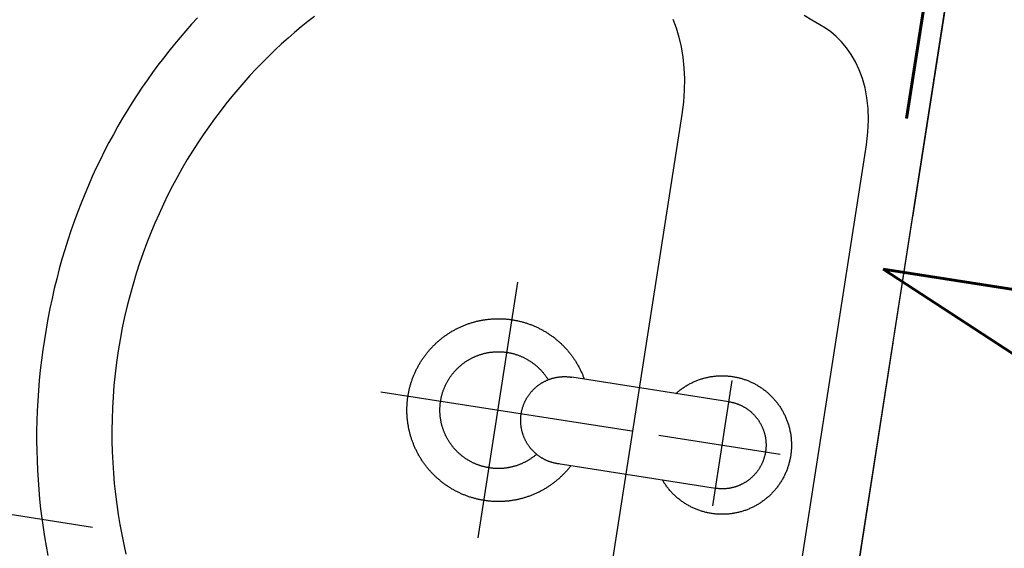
# Model space of a CAD drawing. Extents: x -38969 to 27108, y -24488 to 212598.
# Tile 201 of 256: x -7669 to -7630, y 39130 to 39151. Entities that reach past the tile are written whole.
import ezdxf
from ezdxf import colors
from ezdxf.entities.mleader import LeaderData, LeaderLine
from ezdxf.math import Vec2, Vec3

# ---------------------------------------------------------------- set-up
doc = ezdxf.new("R2010")
doc.units = 0
doc.header["$LTSCALE"] = 100
doc.header["$MEASUREMENT"] = 0
doc.linetypes.add('0.7_0.7', pattern=[1.4, 0.7, -0.7])
doc.linetypes.add('DASHED22', pattern=[0.15, 0.1, -0.05])
doc.layers.get('0').update_dxf_attribs({"linetype": 'CONTINUOUS'})
doc.layers.get('DEFPOINTS').update_dxf_attribs({"linetype": 'CONTINUOUS'})
for name, color, linetype in [('F_0-MEBLE', 5, 'CONTINUOUS'), ('F_0-MUR istn', 200, 'CONTINUOUS'), ('F_0-POW', 123, 'DASHED22'), ('F_1-DIM100', 6, 'CONTINUOUS'), ('F_1-POMOCNICZA', 2, 'CONTINUOUS'), ('F_1-TXT', 123, 'CONTINUOUS'), ('t_1-TXT', 123, 'CONTINUOUS')]:
    doc.layers.add(name, color=color, linetype=linetype)
doc.styles.add('ROMANS', font='ROMANS.shx', dxfattribs={"width": 0.8})
doc.styles.get("Standard").update_dxf_attribs({"font": 'romans.shx', "width": 0.7})
doc.dimstyles.new('DIM100', dxfattribs={"dimscale": 10, "dimtxt": 2, "dimasz": 1, "dimexe": 0, "dimexo": 0, "dimgap": 0.5, "dimtad": 1, "dimdec": 4, "dimrnd": 0.5, "dimdsep": 46, "dimtxsty": 'Standard', "dimblk1": 'TICK1', "dimblk2": 'TICK1', "dimsah": 1, "dimcen": 0, "dimse1": 1, "dimse2": 1, "dimclrd": 6, "dimclre": 6, "dimclrt": 123, "dimadec": 0, "dimazin": 0, "dimtfac": 1, "dimtdec": 4, "dimtmove": 2, "dimatfit": 3, "dimldrblk": 'TICK1', "dimfxl": 1, "dimtolj": 1, "dimarcsym": 0})

# ---------------------------------------------------------------- blocks, each defined once
blk = doc.blocks.new('TICK1')
at = {"color": 0}
for p, q in [((-1, -1), (1, 1)), ((0, -1), (0, 1)), ((0, 0), (-1, 0))]:
    blk.add_line(p, q, dxfattribs=at)
blk = doc.blocks.new('*D1693')
at = {"layer": 'DEFPOINTS', "color": 0}
for p in [(-7883.168, 39148.471), (-7549.76, 39066.841), (-7549.981, 39065.427)]:
    blk.add_point(p, dxfattribs=at)
at = {"layer": 'F_1-DIM100', "color": 6, "lineweight": -2, "transparency": 16777216}
blk.add_line((-7878.023, 39116.535), (-7559.861, 39066.966), dxfattribs=at)
at = {"layer": 'F_1-DIM100', "color": 6, "lineweight": -2, "transparency": 16777216, "xscale": 10, "yscale": 10, "zscale": 10}
for p, rotation in [((-7887.904, 39118.074), 171.1447089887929), ((-7549.981, 39065.427), 351.1447089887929)]:
    blk.add_blockref('TICK1', p, dxfattribs=dict(at, rotation=rotation))
at = {"layer": 'F_1-DIM100', "color": 123, "transparency": 16777216, "insert": (-7721.251, 39076.929), "char_height": 20, "attachment_point": 5, "rotation": 171.1447}
blk.add_mtext('\\A1;342', dxfattribs=at)
blk = doc.blocks.new('*D1694')
at = {"layer": 'DEFPOINTS', "color": 0}
for p in [(-7639.515, 39392.046), (-7572.405, 39381.591), (-7739.326, 38927.878)]:
    blk.add_point(p, dxfattribs=at)
at = {"layer": 'F_1-DIM100', "color": 6, "lineweight": -2, "transparency": 16777216}
blk.add_line((-7643.833, 38923.121), (-7573.945, 39371.71), dxfattribs=at)
at = {"layer": 'F_1-DIM100', "color": 6, "lineweight": -2, "transparency": 16777216, "xscale": 10, "yscale": 10, "zscale": 10}
for p, rotation in [((-7572.405, 39381.591), 81.1447089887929), ((-7645.373, 38913.241), 261.1447089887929)]:
    blk.add_blockref('TICK1', p, dxfattribs=dict(at, rotation=rotation))
at = {"layer": 'F_1-DIM100', "color": 123, "transparency": 16777216, "insert": (-7623.71, 39149.725), "char_height": 20, "attachment_point": 5, "rotation": 81.1447}
blk.add_mtext('\\A1;474', dxfattribs=at)
blk = doc.blocks.new('umyw szer 45')
for p, q in [((-1.724, -6.018), (-1.724, -12.275)), ((1.724, -6.018), (1.723, -12.275))]:
    blk.add_line(p, q)
for points in [[(13.42, -28.993), (13.135, -29.183), (12.846, -29.369), (12.553, -29.552), (12.256, -29.731), (11.954, -29.907), (11.649, -30.078), (11.339, -30.245), (11.026, -30.408), (10.709, -30.567), (10.387, -30.722), (10.062, -30.873), (9.734, -31.019), (9.401, -31.16), (9.065, -31.297), (8.725, -31.429), (8.381, -31.557), (8.034, -31.68), (7.684, -31.798), (7.33, -31.91), (6.972, -32.018), (6.611, -32.121), (6.247, -32.218), (5.88, -32.31), (5.509, -32.397), (5.135, -32.478), (4.758, -32.554), (4.378, -32.624), (3.994, -32.688), (3.608, -32.747), (3.218, -32.8), (2.826, -32.847), (2.431, -32.887), (2.032, -32.922), (1.631, -32.95), (1.228, -32.973), (0.821, -32.988), (0.412, -32.998), (0, -33.001), (0, -33.001), (-0.41, -32.998), (-0.818, -32.988), (-1.224, -32.973), (-1.626, -32.95), (-2.026, -32.922), (-2.424, -32.887), (-2.818, -32.847), (-3.21, -32.8), (-3.598, -32.747), (-3.984, -32.688), (-4.367, -32.624), (-4.747, -32.554), (-5.123, -32.478), (-5.497, -32.397), (-5.867, -32.31), (-6.235, -32.218), (-6.599, -32.121), (-6.959, -32.018), (-7.317, -31.91), (-7.671, -31.798), (-8.021, -31.68), (-8.369, -31.557)], [(-20.217, 0), (0, 0), (20.219, -0.001)], [(14.179, -24.46), (13.937, -24.686), (13.689, -24.909), (13.435, -25.131), (13.175, -25.35), (12.909, -25.566), (12.637, -25.78), (12.359, -25.991), (12.075, -26.199), (11.785, -26.404), (11.489, -26.605), (11.187, -26.802), (10.879, -26.996), (10.565, -27.185), (10.245, -27.371), (9.92, -27.552), (9.589, -27.728), (9.252, -27.899), (8.91, -28.065), (8.562, -28.227), (8.208, -28.382), (7.849, -28.532), (7.484, -28.677), (7.114, -28.815), (6.738, -28.947), (6.356, -29.073), (5.969, -29.193), (5.577, -29.305), (5.18, -29.411), (4.777, -29.509), (4.368, -29.6), (3.955, -29.684), (3.536, -29.76), (3.112, -29.828), (2.683, -29.888), (2.248, -29.94), (1.809, -29.983), (1.364, -30.018), (0.915, -30.044), (0.46, -30.06), (0, -30.068), (0, -30.068), (-0.46, -30.06), (-0.915, -30.044), (-1.364, -30.018), (-1.809, -29.983), (-2.248, -29.94), (-2.683, -29.888), (-3.112, -29.828), (-3.536, -29.76), (-3.955, -29.684), (-4.368, -29.6), (-4.777, -29.509), (-5.18, -29.411), (-5.577, -29.305), (-5.969, -29.193), (-6.356, -29.073), (-6.738, -28.947), (-7.114, -28.815), (-7.484, -28.677), (-7.849, -28.532)], [(-12.527, -2.228), (0, -2.232), (12.527, -2.228), (13.034, -2.246), (13.508, -2.298), (13.95, -2.38), (14.361, -2.492), (14.74, -2.628), (15.088, -2.787), (15.405, -2.966), (15.693, -3.162), (15.951, -3.371), (16.181, -3.592), (16.382, -3.821), (16.554, -4.056), (16.699, -4.294), (16.818, -4.531), (16.909, -4.765), (17.043, -5.1), (17.173, -5.437)], [(1.724, -8.127), (1.727, -8.124), (1.755, -8.101), (1.782, -8.078), (1.809, -8.054), (1.835, -8.031), (1.862, -8.006), (1.888, -7.981), (1.914, -7.956), (1.939, -7.931), (1.964, -7.905), (1.989, -7.879), (2.013, -7.853), (2.037, -7.826), (2.06, -7.799), (2.084, -7.772), (2.107, -7.744), (2.13, -7.716), (2.152, -7.688), (2.173, -7.66), (2.195, -7.631), (2.216, -7.602), (2.237, -7.572), (2.257, -7.543), (2.277, -7.513), (2.297, -7.482), (2.316, -7.452), (2.334, -7.422), (2.352, -7.391), (2.37, -7.36), (2.388, -7.328), (2.405, -7.297), (2.421, -7.266), (2.438, -7.233), (2.453, -7.201), (2.468, -7.169), (2.484, -7.136), (2.498, -7.103), (2.512, -7.07), (2.526, -7.037), (2.539, -7.004), (2.552, -6.97), (2.564, -6.936), (2.576, -6.902), (2.587, -6.869), (2.598, -6.835), (2.609, -6.8), (2.619, -6.765), (2.629, -6.732), (2.638, -6.697), (2.647, -6.662), (2.655, -6.626), (2.663, -6.591), (2.67, -6.557), (2.677, -6.522), (2.683, -6.486), (2.689, -6.45), (2.695, -6.415), (2.7, -6.379), (2.704, -6.344), (2.708, -6.309), (2.712, -6.272), (2.715, -6.236), (2.717, -6.202), (2.72, -6.166), (2.721, -6.129), (2.723, -6.094), (2.723, -6.058), (2.724, -6.025), (2.724, -6.018), (2.723, -5.986), (2.723, -5.95), (2.722, -5.914), (2.72, -5.878), (2.718, -5.842), (2.715, -5.806), (2.712, -5.77), (2.709, -5.735), (2.705, -5.699), (2.7, -5.664), (2.696, -5.628), (2.69, -5.592), (2.684, -5.557), (2.678, -5.522), (2.671, -5.488), (2.664, -5.452), (2.656, -5.416), (2.648, -5.382), (2.64, -5.347), (2.63, -5.312), (2.621, -5.277), (2.611, -5.243), (2.6, -5.209), (2.59, -5.175), (2.579, -5.141), (2.566, -5.106), (2.554, -5.072), (2.542, -5.039), (2.529, -5.006), (2.515, -4.973), (2.501, -4.94), (2.487, -4.907), (2.472, -4.875), (2.456, -4.841), (2.44, -4.809), (2.425, -4.778), (2.408, -4.746), (2.391, -4.714), (2.374, -4.683), (2.356, -4.651), (2.337, -4.62), (2.319, -4.59), (2.3, -4.56), (2.28, -4.529), (2.261, -4.499), (2.241, -4.47), (2.22, -4.441), (2.199, -4.412), (2.178, -4.383), (2.156, -4.354), (2.134, -4.326), (2.111, -4.298), (2.088, -4.27), (2.065, -4.243), (2.042, -4.216), (2.018, -4.189), (1.993, -4.162), (1.969, -4.137), (1.944, -4.111), (1.918, -4.085), (1.893, -4.06), (1.867, -4.035), (1.841, -4.011), (1.814, -3.987), (1.787, -3.963), (1.76, -3.94), (1.732, -3.917), (1.705, -3.894), (1.677, -3.872), (1.648, -3.85), (1.619, -3.828), (1.59, -3.807), (1.561, -3.786), (1.532, -3.766), (1.502, -3.746), (1.473, -3.727), (1.442, -3.707), (1.411, -3.689), (1.38, -3.67), (1.349, -3.652), (1.318, -3.635), (1.287, -3.618), (1.255, -3.601), (1.223, -3.585), (1.191, -3.569), (1.158, -3.553), (1.125, -3.538), (1.093, -3.523), (1.06, -3.509), (1.027, -3.496), (0.993, -3.482), (0.96, -3.47), (0.926, -3.457), (0.892, -3.445), (0.858, -3.433), (0.824, -3.422), (0.79, -3.412), (0.756, -3.402), (0.721, -3.392), (0.687, -3.383), (0.651, -3.374), (0.616, -3.365), (0.582, -3.358), (0.547, -3.35), (0.511, -3.343), (0.476, -3.337), (0.441, -3.331), (0.405, -3.325), (0.37, -3.32), (0.335, -3.315), (0.299, -3.311), (0.263, -3.307), (0.227, -3.304), (0.192, -3.301), (0.156, -3.299), (0.12, -3.297), (0.084, -3.296), (0.048, -3.295), (0.013, -3.295), (-0.023, -3.295), (-0.059, -3.295), (-0.095, -3.296), (-0.132, -3.298), (-0.167, -3.3), (-0.203, -3.302), (-0.239, -3.305), (-0.274, -3.309), (-0.31, -3.312), (-0.345, -3.317), (-0.381, -3.321), (-0.417, -3.327), (-0.452, -3.332), (-0.487, -3.339), (-0.523, -3.345), (-0.558, -3.352), (-0.593, -3.36), (-0.628, -3.368), (-0.662, -3.376), (-0.697, -3.385), (-0.732, -3.395), (-0.767, -3.405), (-0.801, -3.415), (-0.835, -3.426), (-0.869, -3.437), (-0.903, -3.449), (-0.936, -3.461), (-0.97, -3.473), (-1.004, -3.486), (-1.037, -3.5), (-1.07, -3.514), (-1.103, -3.528), (-1.136, -3.543), (-1.168, -3.558), (-1.201, -3.574), (-1.232, -3.589), (-1.264, -3.606), (-1.297, -3.623), (-1.328, -3.64), (-1.359, -3.658), (-1.39, -3.676), (-1.421, -3.695), (-1.451, -3.713), (-1.481, -3.733), (-1.511, -3.752), (-1.541, -3.772), (-1.571, -3.793), (-1.6, -3.814), (-1.628, -3.835), (-1.657, -3.856), (-1.685, -3.879), (-1.714, -3.902), (-1.741, -3.924), (-1.768, -3.947), (-1.796, -3.971), (-1.823, -3.994), (-1.849, -4.018), (-1.875, -4.043), (-1.901, -4.068), (-1.926, -4.093), (-1.952, -4.119), (-1.977, -4.145), (-2.001, -4.171), (-2.025, -4.197), (-2.049, -4.224), (-2.073, -4.252), (-2.096, -4.279), (-2.118, -4.306), (-2.141, -4.335), (-2.163, -4.363), (-2.184, -4.391), (-2.206, -4.421), (-2.226, -4.449), (-2.247, -4.479), (-2.267, -4.509), (-2.287, -4.539), (-2.306, -4.569), (-2.325, -4.599), (-2.343, -4.63), (-2.361, -4.661), (-2.379, -4.693), (-2.397, -4.724), (-2.413, -4.756), (-2.43, -4.787), (-2.446, -4.82), (-2.461, -4.852), (-2.476, -4.884), (-2.491, -4.917), (-2.505, -4.95), (-2.519, -4.983), (-2.533, -5.017), (-2.546, -5.05), (-2.558, -5.083), (-2.57, -5.117), (-2.582, -5.151), (-2.593, -5.185), (-2.604, -5.22), (-2.614, -5.254), (-2.624, -5.288), (-2.633, -5.323), (-2.642, -5.358), (-2.651, -5.393), (-2.659, -5.427), (-2.666, -5.463), (-2.673, -5.498), (-2.68, -5.533), (-2.686, -5.568), (-2.692, -5.604), (-2.697, -5.639), (-2.702, -5.674), (-2.706, -5.71), (-2.71, -5.746), (-2.713, -5.782), (-2.716, -5.818), (-2.719, -5.854), (-2.721, -5.889), (-2.722, -5.925), (-2.723, -5.961), (-2.724, -5.996), (-2.724, -6.033), (-2.723, -6.069), (-2.722, -6.104), (-2.721, -6.14), (-2.719, -6.177), (-2.717, -6.212), (-2.714, -6.247), (-2.711, -6.283), (-2.707, -6.319), (-2.703, -6.355), (-2.698, -6.39), (-2.693, -6.425), (-2.687, -6.461), (-2.681, -6.497), (-2.675, -6.532), (-2.668, -6.567), (-2.66, -6.602), (-2.652, -6.638), (-2.644, -6.673), (-2.635, -6.706), (-2.626, -6.741), (-2.616, -6.776), (-2.606, -6.81), (-2.595, -6.844), (-2.584, -6.879), (-2.573, -6.913), (-2.561, -6.947), (-2.548, -6.98), (-2.535, -7.014), (-2.522, -7.047), (-2.508, -7.08), (-2.494, -7.113), (-2.479, -7.146), (-2.464, -7.178), (-2.449, -7.211), (-2.433, -7.243), (-2.417, -7.274), (-2.4, -7.306), (-2.382, -7.338), (-2.365, -7.369), (-2.347, -7.4), (-2.329, -7.431), (-2.31, -7.461), (-2.29, -7.492), (-2.271, -7.522), (-2.251, -7.552), (-2.23, -7.581), (-2.21, -7.611), (-2.189, -7.639), (-2.167, -7.668), (-2.145, -7.696), (-2.123, -7.725), (-2.1, -7.753), (-2.077, -7.78), (-2.054, -7.807), (-2.03, -7.834), (-2.006, -7.861), (-1.982, -7.887), (-1.957, -7.913), (-1.932, -7.938), (-1.906, -7.964), (-1.88, -7.989), (-1.854, -8.013), (-1.828, -8.038), (-1.801, -8.061), (-1.774, -8.085), (-1.746, -8.108), (-1.724, -8.127)], [(0, -8.54), (0, -3.709)], [(1.724, -6.022), (1.724, -6.021), (1.724, -6.02), (1.723, -5.998), (1.723, -5.975), (1.722, -5.952), (1.721, -5.93), (1.72, -5.907), (1.718, -5.884), (1.716, -5.862), (1.714, -5.839), (1.712, -5.816), (1.709, -5.794), (1.706, -5.771), (1.702, -5.749), (1.699, -5.727), (1.695, -5.704), (1.69, -5.682), (1.686, -5.66), (1.681, -5.638), (1.676, -5.615), (1.67, -5.593), (1.665, -5.571), (1.659, -5.55), (1.652, -5.528), (1.646, -5.506), (1.639, -5.484), (1.632, -5.463), (1.624, -5.441), (1.616, -5.42), (1.608, -5.399), (1.6, -5.378), (1.592, -5.357), (1.583, -5.336), (1.574, -5.315), (1.564, -5.294), (1.555, -5.274), (1.545, -5.253), (1.534, -5.233), (1.524, -5.213), (1.513, -5.193), (1.502, -5.173), (1.491, -5.153), (1.479, -5.134), (1.468, -5.114), (1.456, -5.095), (1.443, -5.076), (1.431, -5.057), (1.418, -5.038), (1.405, -5.02), (1.392, -5.001), (1.378, -4.983), (1.364, -4.965), (1.35, -4.947), (1.336, -4.929), (1.322, -4.912), (1.307, -4.895), (1.292, -4.878), (1.277, -4.861), (1.262, -4.844), (1.246, -4.827), (1.23, -4.811), (1.214, -4.795), (1.198, -4.779), (1.182, -4.763), (1.165, -4.748), (1.148, -4.733), (1.131, -4.718), (1.114, -4.703), (1.096, -4.688), (1.079, -4.674), (1.061, -4.66), (1.043, -4.646), (1.025, -4.632), (1.007, -4.619), (0.988, -4.606), (0.969, -4.593), (0.95, -4.58), (0.931, -4.568), (0.912, -4.556), (0.893, -4.544), (0.873, -4.532), (0.854, -4.521), (0.834, -4.51), (0.814, -4.499), (0.794, -4.488), (0.774, -4.478), (0.753, -4.468), (0.733, -4.458), (0.712, -4.449), (0.692, -4.44), (0.671, -4.431), (0.65, -4.422), (0.629, -4.413), (0.607, -4.405), (0.586, -4.397), (0.565, -4.39), (0.543, -4.383), (0.522, -4.376), (0.5, -4.369), (0.478, -4.362), (0.456, -4.356), (0.434, -4.35), (0.412, -4.345), (0.39, -4.339), (0.368, -4.334), (0.346, -4.33), (0.324, -4.325), (0.301, -4.321), (0.279, -4.317), (0.257, -4.314), (0.234, -4.311), (0.212, -4.308), (0.189, -4.305), (0.166, -4.303), (0.144, -4.301), (0.121, -4.299), (0.099, -4.298), (0.076, -4.296), (0.053, -4.296), (0.031, -4.295), (0.008, -4.295), (-0.015, -4.295), (-0.038, -4.295), (-0.06, -4.296), (-0.083, -4.297), (-0.106, -4.298), (-0.128, -4.299), (-0.151, -4.301), (-0.174, -4.303), (-0.196, -4.306), (-0.219, -4.309), (-0.241, -4.312), (-0.264, -4.315), (-0.286, -4.319), (-0.308, -4.323), (-0.331, -4.327), (-0.353, -4.331), (-0.375, -4.336), (-0.397, -4.341), (-0.419, -4.346), (-0.441, -4.352), (-0.463, -4.358), (-0.485, -4.364), (-0.507, -4.371), (-0.528, -4.378), (-0.55, -4.385), (-0.571, -4.392), (-0.593, -4.4), (-0.614, -4.408), (-0.635, -4.416), (-0.656, -4.425), (-0.677, -4.433), (-0.698, -4.442), (-0.719, -4.452), (-0.739, -4.461), (-0.76, -4.471), (-0.78, -4.481), (-0.8, -4.492), (-0.82, -4.502), (-0.84, -4.513), (-0.86, -4.525), (-0.88, -4.536), (-0.899, -4.548), (-0.918, -4.56), (-0.937, -4.572), (-0.956, -4.584), (-0.975, -4.597), (-0.994, -4.61), (-1.012, -4.623), (-1.031, -4.637), (-1.049, -4.65), (-1.067, -4.664), (-1.084, -4.679), (-1.102, -4.693), (-1.119, -4.708), (-1.136, -4.722), (-1.153, -4.737), (-1.17, -4.753), (-1.187, -4.768), (-1.203, -4.784), (-1.219, -4.8), (-1.235, -4.816), (-1.251, -4.833), (-1.266, -4.849), (-1.282, -4.866), (-1.297, -4.883), (-1.312, -4.9), (-1.326, -4.917), (-1.341, -4.935), (-1.355, -4.953), (-1.369, -4.971), (-1.382, -4.989), (-1.396, -5.007), (-1.409, -5.026), (-1.422, -5.044), (-1.435, -5.063), (-1.447, -5.082), (-1.459, -5.101), (-1.471, -5.12), (-1.483, -5.14), (-1.494, -5.16), (-1.506, -5.179), (-1.517, -5.199), (-1.527, -5.219), (-1.538, -5.239), (-1.548, -5.26), (-1.558, -5.28), (-1.567, -5.301), (-1.576, -5.321), (-1.586, -5.342), (-1.594, -5.363), (-1.603, -5.384), (-1.611, -5.405), (-1.619, -5.427), (-1.627, -5.448), (-1.634, -5.47), (-1.641, -5.491), (-1.648, -5.513), (-1.654, -5.535), (-1.661, -5.556), (-1.666, -5.578), (-1.672, -5.6), (-1.677, -5.622), (-1.683, -5.644), (-1.687, -5.667), (-1.692, -5.689), (-1.696, -5.711), (-1.7, -5.734), (-1.704, -5.756), (-1.707, -5.779), (-1.71, -5.801), (-1.713, -5.824), (-1.715, -5.846), (-1.717, -5.869), (-1.719, -5.891), (-1.72, -5.914), (-1.722, -5.937), (-1.723, -5.959), (-1.723, -5.982), (-1.724, -6.005), (-1.724, -6.027), (-1.724, -6.029)], [(-2.417, -6.018), (2.567, -6.018)], [(12.592, -9.59), (0, -9.59), (-12.605, -9.59)], [(0, -19.601), (0, -9.61)], [(16.248, -10.508), (15.923, -10.329), (15.579, -10.167), (15.214, -10.022), (14.829, -9.895), (14.423, -9.789), (13.997, -9.704), (13.55, -9.642), (13.082, -9.603), (12.592, -9.59)], [(-1.724, -11.777), (-1.726, -11.779), (-1.755, -11.795), (-1.784, -11.811), (-1.812, -11.827), (-1.84, -11.844), (-1.869, -11.861), (-1.897, -11.878), (-1.924, -11.895), (-1.952, -11.913), (-1.979, -11.931), (-2.007, -11.949), (-2.034, -11.968), (-2.061, -11.986), (-2.088, -12.005), (-2.114, -12.025), (-2.141, -12.044), (-2.167, -12.064), (-2.193, -12.084), (-2.219, -12.104), (-2.245, -12.124), (-2.27, -12.145), (-2.296, -12.166), (-2.321, -12.187), (-2.346, -12.208), (-2.371, -12.23), (-2.395, -12.251), (-2.42, -12.273), (-2.444, -12.295), (-2.468, -12.318), (-2.491, -12.341), (-2.515, -12.363), (-2.538, -12.386), (-2.561, -12.41), (-2.584, -12.433), (-2.607, -12.457), (-2.63, -12.481), (-2.652, -12.505), (-2.674, -12.529), (-2.696, -12.554), (-2.717, -12.579), (-2.739, -12.603), (-2.76, -12.629), (-2.781, -12.654), (-2.801, -12.679), (-2.822, -12.705), (-2.842, -12.731), (-2.862, -12.757), (-2.882, -12.783), (-2.901, -12.81), (-2.921, -12.836), (-2.94, -12.863), (-2.958, -12.89), (-2.977, -12.917), (-2.995, -12.944), (-3.013, -12.972), (-3.031, -12.999), (-3.048, -13.027), (-3.066, -13.055), (-3.083, -13.083), (-3.099, -13.111), (-3.116, -13.14), (-3.132, -13.168), (-3.148, -13.197), (-3.164, -13.226), (-3.179, -13.255), (-3.194, -13.284), (-3.209, -13.313), (-3.224, -13.342), (-3.238, -13.372), (-3.253, -13.401), (-3.266, -13.431), (-3.28, -13.461), (-3.293, -13.491), (-3.306, -13.521), (-3.319, -13.551), (-3.331, -13.582), (-3.344, -13.612), (-3.355, -13.643), (-3.367, -13.674), (-3.378, -13.704), (-3.389, -13.735), (-3.4, -13.766), (-3.411, -13.797), (-3.421, -13.829), (-3.431, -13.86), (-3.441, -13.891), (-3.45, -13.923), (-3.459, -13.954), (-3.468, -13.986), (-3.476, -14.018), (-3.484, -14.049), (-3.492, -14.081), (-3.5, -14.113), (-3.507, -14.145), (-3.514, -14.177), (-3.521, -14.209), (-3.527, -14.242), (-3.534, -14.274), (-3.54, -14.306), (-3.545, -14.338), (-3.55, -14.371), (-3.555, -14.403), (-3.56, -14.436), (-3.564, -14.468), (-3.568, -14.501), (-3.572, -14.534), (-3.576, -14.566), (-3.579, -14.599), (-3.582, -14.631), (-3.584, -14.664), (-3.587, -14.697), (-3.589, -14.73), (-3.59, -14.763), (-3.592, -14.795), (-3.593, -14.828), (-3.594, -14.861), (-3.594, -14.894), (-3.594, -14.927), (-3.594, -14.959), (-3.594, -14.992), (-3.593, -15.025), (-3.592, -15.058), (-3.591, -15.091), (-3.589, -15.123), (-3.587, -15.156), (-3.585, -15.189), (-3.582, -15.222), (-3.58, -15.254), (-3.577, -15.287), (-3.573, -15.32), (-3.569, -15.352), (-3.565, -15.385), (-3.561, -15.417), (-3.557, -15.45), (-3.552, -15.482), (-3.547, -15.515), (-3.541, -15.547), (-3.535, -15.579), (-3.529, -15.612), (-3.523, -15.644), (-3.516, -15.676), (-3.509, -15.708), (-3.502, -15.74), (-3.495, -15.772), (-3.487, -15.804), (-3.479, -15.836), (-3.47, -15.868), (-3.461, -15.899), (-3.452, -15.931), (-3.443, -15.962), (-3.434, -15.994), (-3.424, -16.025), (-3.414, -16.056), (-3.403, -16.087), (-3.393, -16.118), (-3.382, -16.149), (-3.37, -16.18), (-3.359, -16.211), (-3.347, -16.241), (-3.335, -16.272), (-3.322, -16.302), (-3.31, -16.333), (-3.297, -16.363), (-3.284, -16.393), (-3.27, -16.423), (-3.256, -16.453), (-3.242, -16.482), (-3.228, -16.512), (-3.213, -16.541), (-3.199, -16.57), (-3.184, -16.6), (-3.168, -16.629), (-3.153, -16.657), (-3.137, -16.686), (-3.12, -16.715), (-3.104, -16.743), (-3.087, -16.771), (-3.07, -16.8), (-3.053, -16.828), (-3.036, -16.855), (-3.018, -16.883), (-3, -16.91), (-2.982, -16.938), (-2.964, -16.965), (-2.945, -16.992), (-2.926, -17.019), (-2.907, -17.045), (-2.887, -17.072), (-2.868, -17.098), (-2.848, -17.124), (-2.828, -17.15), (-2.807, -17.176), (-2.787, -17.201), (-2.766, -17.227), (-2.745, -17.252), (-2.723, -17.277), (-2.702, -17.302), (-2.68, -17.326), (-2.658, -17.351), (-2.636, -17.375), (-2.613, -17.399), (-2.591, -17.422), (-2.568, -17.446), (-2.545, -17.469), (-2.522, -17.493), (-2.498, -17.515), (-2.474, -17.538), (-2.45, -17.561), (-2.426, -17.583), (-2.402, -17.605), (-2.377, -17.627), (-2.353, -17.648), (-2.328, -17.67), (-2.303, -17.691), (-2.277, -17.712), (-2.252, -17.732), (-2.226, -17.753), (-2.2, -17.773), (-2.174, -17.793), (-2.148, -17.813), (-2.122, -17.832), (-2.095, -17.852), (-2.068, -17.871), (-2.041, -17.889), (-2.014, -17.908), (-1.987, -17.926), (-1.96, -17.944), (-1.932, -17.962), (-1.904, -17.979), (-1.876, -17.997), (-1.848, -18.014), (-1.82, -18.03), (-1.792, -18.047), (-1.763, -18.063), (-1.735, -18.079), (-1.706, -18.095), (-1.677, -18.11), (-1.648, -18.126), (-1.618, -18.14), (-1.589, -18.155), (-1.56, -18.169), (-1.53, -18.184), (-1.5, -18.197), (-1.47, -18.211), (-1.44, -18.224), (-1.41, -18.237), (-1.38, -18.25), (-1.349, -18.262), (-1.319, -18.275), (-1.288, -18.287), (-1.258, -18.298), (-1.227, -18.31), (-1.196, -18.321), (-1.165, -18.331), (-1.134, -18.342), (-1.103, -18.352), (-1.071, -18.362), (-1.04, -18.372), (-1.009, -18.381), (-0.977, -18.39), (-0.945, -18.399), (-0.914, -18.407), (-0.882, -18.416), (-0.85, -18.423), (-0.818, -18.431), (-0.786, -18.438), (-0.754, -18.445), (-0.722, -18.452), (-0.69, -18.459), (-0.658, -18.465), (-0.625, -18.471), (-0.593, -18.476), (-0.56, -18.481), (-0.528, -18.486), (-0.496, -18.491), (-0.463, -18.495), (-0.43, -18.5), (-0.398, -18.503), (-0.365, -18.507), (-0.333, -18.51), (-0.3, -18.513), (-0.267, -18.515), (-0.234, -18.518), (-0.202, -18.52), (-0.169, -18.521), (-0.136, -18.523), (-0.103, -18.524), (-0.07, -18.525), (-0.038, -18.525), (-0.005, -18.525), (0.028, -18.525), (0.061, -18.525), (0.094, -18.524), (0.127, -18.523), (0.159, -18.522), (0.192, -18.52), (0.225, -18.518), (0.258, -18.516), (0.29, -18.514), (0.323, -18.511), (0.356, -18.508), (0.388, -18.504), (0.421, -18.501), (0.454, -18.497), (0.486, -18.492), (0.519, -18.488), (0.551, -18.483), (0.583, -18.478), (0.616, -18.472), (0.648, -18.466), (0.68, -18.46), (0.713, -18.454), (0.745, -18.447), (0.777, -18.44), (0.809, -18.433), (0.841, -18.426), (0.873, -18.418), (0.904, -18.41), (0.936, -18.401), (0.968, -18.393), (0.999, -18.384), (1.031, -18.374), (1.062, -18.365), (1.094, -18.355), (1.125, -18.345), (1.156, -18.334), (1.187, -18.324), (1.218, -18.313), (1.249, -18.302), (1.279, -18.29), (1.31, -18.278), (1.341, -18.266), (1.371, -18.254), (1.401, -18.241), (1.431, -18.228), (1.462, -18.215), (1.491, -18.201), (1.521, -18.188), (1.551, -18.174), (1.58, -18.159), (1.61, -18.145), (1.639, -18.13), (1.668, -18.115), (1.697, -18.099), (1.726, -18.084), (1.755, -18.068), (1.783, -18.052), (1.812, -18.035), (1.84, -18.019), (1.868, -18.002), (1.896, -17.985), (1.924, -17.967), (1.952, -17.949), (1.979, -17.931), (2.006, -17.913), (2.034, -17.895), (2.061, -17.876), (2.087, -17.857), (2.114, -17.838), (2.141, -17.819), (2.167, -17.799), (2.193, -17.779), (2.219, -17.759), (2.245, -17.738), (2.27, -17.718), (2.295, -17.697), (2.321, -17.676), (2.346, -17.655), (2.37, -17.633), (2.395, -17.611), (2.419, -17.589), (2.443, -17.567), (2.467, -17.545), (2.491, -17.522), (2.515, -17.499), (2.538, -17.476), (2.561, -17.453), (2.584, -17.429), (2.607, -17.406), (2.629, -17.382), (2.652, -17.358), (2.674, -17.333), (2.695, -17.309), (2.717, -17.284), (2.738, -17.259), (2.76, -17.234), (2.781, -17.209), (2.801, -17.183), (2.822, -17.158), (2.842, -17.132), (2.862, -17.106), (2.882, -17.079), (2.901, -17.053), (2.92, -17.026), (2.939, -17), (2.958, -16.973), (2.977, -16.946), (2.995, -16.918), (3.013, -16.891), (3.031, -16.863), (3.048, -16.836), (3.066, -16.808), (3.083, -16.78), (3.099, -16.751), (3.116, -16.723), (3.132, -16.695), (3.148, -16.666), (3.164, -16.637), (3.179, -16.608), (3.194, -16.579), (3.209, -16.55), (3.224, -16.52), (3.238, -16.491), (3.252, -16.461), (3.266, -16.431), (3.28, -16.402), (3.293, -16.372), (3.306, -16.341), (3.319, -16.311), (3.331, -16.281), (3.343, -16.25), (3.355, -16.22), (3.367, -16.189), (3.378, -16.158), (3.389, -16.127), (3.4, -16.096), (3.411, -16.065), (3.421, -16.034), (3.431, -16.003), (3.44, -15.971), (3.45, -15.94), (3.459, -15.908), (3.468, -15.877), (3.476, -15.845), (3.484, -15.813), (3.492, -15.781), (3.5, -15.749), (3.507, -15.717), (3.514, -15.685), (3.521, -15.653), (3.527, -15.621), (3.534, -15.589), (3.539, -15.557), (3.545, -15.524), (3.55, -15.492), (3.555, -15.459), (3.56, -15.427), (3.564, -15.394), (3.568, -15.362), (3.572, -15.329), (3.576, -15.296), (3.579, -15.264), (3.582, -15.231), (3.584, -15.198), (3.587, -15.166), (3.589, -15.133), (3.59, -15.1), (3.592, -15.067), (3.593, -15.035), (3.594, -15.002), (3.594, -14.969), (3.594, -14.936), (3.594, -14.935), (3.594, -14.903), (3.594, -14.87), (3.593, -14.837), (3.592, -14.804), (3.591, -14.771), (3.589, -14.739), (3.587, -14.706), (3.585, -14.673), (3.582, -14.64), (3.58, -14.608), (3.577, -14.575), (3.573, -14.542), (3.569, -14.51), (3.565, -14.477), (3.561, -14.445), (3.557, -14.412), (3.552, -14.38), (3.547, -14.347), (3.541, -14.315), (3.535, -14.283), (3.529, -14.25), (3.523, -14.218), (3.516, -14.186), (3.509, -14.154), (3.502, -14.122), (3.494, -14.09), (3.487, -14.058), (3.478, -14.026), (3.47, -13.994), (3.461, -13.963), (3.452, -13.931), (3.443, -13.9), (3.434, -13.868), (3.424, -13.837), (3.414, -13.806), (3.403, -13.775), (3.392, -13.744), (3.381, -13.713), (3.37, -13.682), (3.359, -13.651), (3.347, -13.621), (3.335, -13.59), (3.322, -13.56), (3.31, -13.529), (3.297, -13.499), (3.283, -13.469), (3.27, -13.439), (3.256, -13.409), (3.242, -13.38), (3.228, -13.35), (3.213, -13.321), (3.198, -13.292), (3.183, -13.262), (3.168, -13.233), (3.152, -13.205), (3.136, -13.176), (3.12, -13.147), (3.104, -13.119), (3.087, -13.091), (3.07, -13.062), (3.053, -13.034), (3.036, -13.007), (3.018, -12.979), (3, -12.952), (2.982, -12.924), (2.963, -12.897), (2.945, -12.87), (2.926, -12.843), (2.907, -12.817), (2.887, -12.79), (2.867, -12.764), (2.847, -12.738), (2.827, -12.712), (2.807, -12.686), (2.786, -12.661), (2.765, -12.635), (2.744, -12.61), (2.723, -12.585), (2.702, -12.56), (2.68, -12.536), (2.658, -12.511), (2.636, -12.487), (2.613, -12.463), (2.591, -12.44), (2.568, -12.416), (2.545, -12.393), (2.521, -12.37), (2.498, -12.347), (2.474, -12.324), (2.45, -12.301), (2.426, -12.279), (2.402, -12.257), (2.377, -12.235), (2.352, -12.214), (2.328, -12.192), (2.302, -12.171), (2.277, -12.15), (2.252, -12.13), (2.226, -12.109), (2.2, -12.089), (2.174, -12.069), (2.148, -12.049), (2.121, -12.03), (2.095, -12.011), (2.068, -11.991), (2.041, -11.973), (2.014, -11.954), (1.987, -11.936), (1.959, -11.918), (1.932, -11.9), (1.904, -11.883), (1.876, -11.865), (1.848, -11.848), (1.82, -11.832), (1.791, -11.815), (1.763, -11.799), (1.734, -11.783), (1.723, -11.777)], [(-1.723, -12.237), (-1.723, -12.237), (-1.723, -12.259), (-1.724, -12.282), (-1.724, -12.305), (-1.723, -12.327), (-1.723, -12.35), (-1.722, -12.373), (-1.721, -12.395), (-1.719, -12.418), (-1.717, -12.441), (-1.715, -12.463), (-1.713, -12.486), (-1.71, -12.508), (-1.707, -12.531), (-1.704, -12.553), (-1.701, -12.576), (-1.697, -12.598), (-1.693, -12.621), (-1.688, -12.643), (-1.684, -12.665), (-1.679, -12.687), (-1.673, -12.709), (-1.668, -12.731), (-1.662, -12.753), (-1.656, -12.775), (-1.649, -12.797), (-1.642, -12.818), (-1.635, -12.84), (-1.628, -12.862), (-1.62, -12.883), (-1.613, -12.904), (-1.604, -12.925), (-1.596, -12.947), (-1.587, -12.967), (-1.578, -12.988), (-1.569, -13.009), (-1.559, -13.03), (-1.55, -13.05), (-1.54, -13.071), (-1.529, -13.091), (-1.519, -13.111), (-1.508, -13.131), (-1.497, -13.15), (-1.485, -13.17), (-1.474, -13.19), (-1.462, -13.209), (-1.45, -13.228), (-1.437, -13.247), (-1.424, -13.266), (-1.412, -13.285), (-1.398, -13.303), (-1.385, -13.321), (-1.371, -13.34), (-1.358, -13.358), (-1.343, -13.375), (-1.329, -13.393), (-1.314, -13.41), (-1.3, -13.428), (-1.285, -13.445), (-1.269, -13.461), (-1.254, -13.478), (-1.238, -13.495), (-1.222, -13.511), (-1.206, -13.527), (-1.19, -13.542), (-1.173, -13.558), (-1.157, -13.573), (-1.14, -13.589), (-1.123, -13.603), (-1.105, -13.618), (-1.088, -13.633), (-1.07, -13.647), (-1.052, -13.661), (-1.034, -13.674), (-1.016, -13.688), (-0.997, -13.701), (-0.979, -13.714), (-0.96, -13.727), (-0.941, -13.74), (-0.922, -13.752), (-0.903, -13.764), (-0.883, -13.776), (-0.864, -13.787), (-0.844, -13.798), (-0.824, -13.809), (-0.804, -13.82), (-0.784, -13.831), (-0.764, -13.841), (-0.743, -13.851), (-0.723, -13.86), (-0.702, -13.87), (-0.681, -13.879), (-0.66, -13.888), (-0.639, -13.896), (-0.618, -13.904), (-0.597, -13.912), (-0.576, -13.92), (-0.554, -13.928), (-0.533, -13.935), (-0.511, -13.942), (-0.489, -13.948), (-0.467, -13.955), (-0.446, -13.961), (-0.424, -13.966), (-0.402, -13.972), (-0.379, -13.977), (-0.357, -13.982), (-0.335, -13.986), (-0.313, -13.991), (-0.29, -13.995), (-0.268, -13.998), (-0.246, -14.002), (-0.223, -14.005), (-0.2, -14.007), (-0.178, -14.01), (-0.155, -14.012), (-0.133, -14.014), (-0.11, -14.016), (-0.087, -14.017), (-0.065, -14.018), (-0.042, -14.019), (-0.019, -14.019), (0.003, -14.019), (0.026, -14.019), (0.049, -14.018), (0.071, -14.018), (0.094, -14.017), (0.117, -14.015), (0.139, -14.013), (0.162, -14.012), (0.185, -14.009), (0.207, -14.007), (0.23, -14.004), (0.252, -14.001), (0.275, -13.997), (0.297, -13.993), (0.319, -13.989), (0.342, -13.985), (0.364, -13.98), (0.386, -13.975), (0.408, -13.97), (0.43, -13.965), (0.452, -13.959), (0.474, -13.953), (0.496, -13.946), (0.517, -13.94), (0.539, -13.933), (0.561, -13.925), (0.582, -13.918), (0.603, -13.91), (0.625, -13.902), (0.646, -13.894), (0.667, -13.885), (0.688, -13.876), (0.708, -13.867), (0.729, -13.857), (0.749, -13.848), (0.77, -13.838), (0.79, -13.827), (0.81, -13.817), (0.83, -13.806), (0.85, -13.795), (0.87, -13.784), (0.889, -13.772), (0.908, -13.76), (0.928, -13.748), (0.947, -13.736), (0.966, -13.723), (0.984, -13.71), (1.003, -13.697), (1.021, -13.684), (1.039, -13.67), (1.058, -13.657), (1.075, -13.643), (1.093, -13.628), (1.11, -13.614), (1.128, -13.599), (1.145, -13.584), (1.162, -13.569), (1.178, -13.553), (1.195, -13.538), (1.211, -13.522), (1.227, -13.506), (1.243, -13.49), (1.259, -13.473), (1.274, -13.456), (1.289, -13.44), (1.304, -13.423), (1.319, -13.405), (1.333, -13.388), (1.348, -13.37), (1.362, -13.352), (1.375, -13.334), (1.389, -13.316), (1.402, -13.298), (1.415, -13.279), (1.428, -13.26), (1.441, -13.241), (1.453, -13.222), (1.465, -13.203), (1.477, -13.184), (1.489, -13.164), (1.5, -13.145), (1.511, -13.125), (1.522, -13.105), (1.532, -13.085), (1.543, -13.064), (1.553, -13.044), (1.562, -13.024), (1.572, -13.003), (1.581, -12.982), (1.59, -12.961), (1.598, -12.94), (1.607, -12.919), (1.615, -12.898), (1.623, -12.877), (1.63, -12.855), (1.637, -12.834), (1.644, -12.812), (1.651, -12.79), (1.657, -12.769), (1.663, -12.747), (1.669, -12.725), (1.675, -12.703), (1.68, -12.681), (1.685, -12.658), (1.69, -12.636), (1.694, -12.614), (1.698, -12.592), (1.702, -12.569), (1.705, -12.547), (1.708, -12.524), (1.711, -12.502), (1.714, -12.479), (1.716, -12.457), (1.718, -12.434), (1.72, -12.411), (1.721, -12.389), (1.722, -12.366), (1.723, -12.343), (1.723, -12.321), (1.724, -12.298), (1.724, -12.298), (1.723, -12.275)], [(-1.481, -13.177), (-1.482, -13.177), (-1.502, -13.194), (-1.521, -13.211), (-1.541, -13.229), (-1.56, -13.246), (-1.579, -13.264), (-1.598, -13.282), (-1.617, -13.301), (-1.636, -13.319), (-1.654, -13.338), (-1.672, -13.357), (-1.69, -13.376), (-1.707, -13.396), (-1.725, -13.415), (-1.742, -13.435), (-1.759, -13.455), (-1.776, -13.475), (-1.792, -13.496), (-1.809, -13.516), (-1.825, -13.537), (-1.84, -13.558), (-1.856, -13.579), (-1.871, -13.6), (-1.886, -13.622), (-1.901, -13.644), (-1.916, -13.665), (-1.93, -13.687), (-1.944, -13.709), (-1.958, -13.732), (-1.972, -13.754), (-1.985, -13.777), (-1.998, -13.799), (-2.011, -13.822), (-2.023, -13.845), (-2.036, -13.869), (-2.048, -13.892), (-2.059, -13.915), (-2.071, -13.939), (-2.082, -13.963), (-2.093, -13.987), (-2.104, -14.011), (-2.114, -14.035), (-2.124, -14.059), (-2.134, -14.083), (-2.144, -14.108), (-2.153, -14.132), (-2.162, -14.157), (-2.17, -14.181), (-2.179, -14.206), (-2.187, -14.231), (-2.195, -14.256), (-2.202, -14.281), (-2.21, -14.307), (-2.217, -14.332), (-2.223, -14.357), (-2.23, -14.383), (-2.236, -14.408), (-2.242, -14.434), (-2.247, -14.459), (-2.253, -14.485), (-2.258, -14.511), (-2.262, -14.537), (-2.267, -14.563), (-2.271, -14.589), (-2.274, -14.614), (-2.278, -14.64), (-2.281, -14.666), (-2.284, -14.693), (-2.286, -14.719), (-2.289, -14.745), (-2.291, -14.771), (-2.292, -14.797), (-2.294, -14.823), (-2.295, -14.85), (-2.296, -14.876), (-2.296, -14.902), (-2.296, -14.928), (-2.296, -14.954), (-2.296, -14.981), (-2.295, -15.007), (-2.294, -15.033), (-2.293, -15.059), (-2.291, -15.085), (-2.289, -15.112), (-2.287, -15.138), (-2.284, -15.164), (-2.282, -15.19), (-2.279, -15.216), (-2.275, -15.242), (-2.271, -15.268), (-2.267, -15.294), (-2.263, -15.32), (-2.259, -15.346), (-2.254, -15.371), (-2.249, -15.397), (-2.243, -15.423), (-2.237, -15.448), (-2.231, -15.474), (-2.225, -15.499), (-2.218, -15.525), (-2.211, -15.55), (-2.204, -15.575), (-2.197, -15.6), (-2.189, -15.625), (-2.181, -15.65), (-2.172, -15.675), (-2.164, -15.7), (-2.155, -15.725), (-2.146, -15.749), (-2.136, -15.774), (-2.126, -15.798), (-2.116, -15.822), (-2.106, -15.846), (-2.095, -15.87), (-2.085, -15.894), (-2.073, -15.918), (-2.062, -15.942), (-2.05, -15.965), (-2.038, -15.989), (-2.026, -16.012), (-2.014, -16.035), (-2.001, -16.058), (-1.988, -16.081), (-1.975, -16.103), (-1.961, -16.126), (-1.947, -16.148), (-1.933, -16.17), (-1.919, -16.192), (-1.905, -16.214), (-1.89, -16.236), (-1.875, -16.257), (-1.859, -16.278), (-1.844, -16.3), (-1.828, -16.321), (-1.812, -16.341), (-1.796, -16.362), (-1.78, -16.382), (-1.763, -16.403), (-1.746, -16.423), (-1.729, -16.443), (-1.711, -16.462), (-1.694, -16.482), (-1.676, -16.501), (-1.658, -16.52), (-1.64, -16.539), (-1.621, -16.557), (-1.603, -16.576), (-1.584, -16.594), (-1.565, -16.612), (-1.545, -16.63), (-1.526, -16.647), (-1.506, -16.665), (-1.486, -16.682), (-1.466, -16.699), (-1.446, -16.715), (-1.425, -16.732), (-1.405, -16.748), (-1.384, -16.764), (-1.363, -16.779), (-1.342, -16.795), (-1.32, -16.81), (-1.299, -16.825), (-1.277, -16.84), (-1.255, -16.854), (-1.233, -16.868), (-1.211, -16.882), (-1.188, -16.896), (-1.166, -16.909), (-1.143, -16.923), (-1.12, -16.936), (-1.097, -16.948), (-1.074, -16.961), (-1.051, -16.973), (-1.028, -16.985), (-1.004, -16.996), (-0.98, -17.008), (-0.957, -17.019), (-0.933, -17.029), (-0.909, -17.04), (-0.885, -17.05), (-0.86, -17.06), (-0.836, -17.07), (-0.811, -17.079), (-0.787, -17.088), (-0.762, -17.097), (-0.737, -17.106), (-0.712, -17.114), (-0.687, -17.122), (-0.662, -17.13), (-0.637, -17.137), (-0.612, -17.144), (-0.587, -17.151), (-0.561, -17.158), (-0.536, -17.164), (-0.51, -17.17), (-0.485, -17.176), (-0.459, -17.181), (-0.433, -17.186), (-0.407, -17.191), (-0.382, -17.195), (-0.356, -17.2), (-0.33, -17.204), (-0.304, -17.207), (-0.278, -17.211), (-0.252, -17.214), (-0.226, -17.216), (-0.2, -17.219), (-0.173, -17.221), (-0.147, -17.223), (-0.121, -17.224), (-0.095, -17.225), (-0.069, -17.226), (-0.042, -17.227), (-0.016, -17.227), (0.01, -17.227), (0.036, -17.227), (0.063, -17.227), (0.089, -17.226), (0.115, -17.225), (0.141, -17.223), (0.167, -17.221), (0.193, -17.219), (0.22, -17.217), (0.246, -17.214), (0.272, -17.211), (0.298, -17.208), (0.324, -17.205), (0.35, -17.201), (0.376, -17.197), (0.401, -17.192), (0.427, -17.187), (0.453, -17.182), (0.479, -17.177), (0.504, -17.171), (0.53, -17.165), (0.555, -17.159), (0.581, -17.153), (0.606, -17.146), (0.631, -17.139), (0.657, -17.132), (0.682, -17.124), (0.707, -17.116), (0.732, -17.108), (0.756, -17.099), (0.781, -17.091), (0.806, -17.081), (0.83, -17.072), (0.855, -17.062), (0.879, -17.053), (0.903, -17.042), (0.927, -17.032), (0.951, -17.021), (0.975, -17.01), (0.999, -16.999), (1.022, -16.987), (1.046, -16.976), (1.069, -16.963), (1.092, -16.951), (1.115, -16.939), (1.138, -16.926), (1.161, -16.913), (1.183, -16.899), (1.206, -16.886), (1.228, -16.872), (1.25, -16.857), (1.272, -16.843), (1.294, -16.828), (1.315, -16.814), (1.337, -16.798), (1.358, -16.783), (1.379, -16.767), (1.4, -16.751), (1.42, -16.735), (1.441, -16.719), (1.461, -16.702), (1.481, -16.686), (1.501, -16.669), (1.521, -16.651), (1.541, -16.634), (1.56, -16.616), (1.579, -16.598), (1.598, -16.58), (1.617, -16.562), (1.635, -16.543), (1.654, -16.524), (1.672, -16.505), (1.69, -16.486), (1.707, -16.467), (1.725, -16.447), (1.742, -16.427), (1.759, -16.407), (1.776, -16.387), (1.792, -16.367), (1.808, -16.346), (1.825, -16.325), (1.84, -16.304), (1.856, -16.283), (1.871, -16.262), (1.886, -16.241), (1.901, -16.219), (1.916, -16.197), (1.93, -16.175), (1.944, -16.153), (1.958, -16.131), (1.972, -16.108), (1.985, -16.086), (1.998, -16.063), (2.011, -16.04), (2.023, -16.017), (2.036, -15.994), (2.048, -15.971), (2.059, -15.947), (2.071, -15.924), (2.082, -15.9), (2.093, -15.876), (2.104, -15.852), (2.114, -15.828), (2.124, -15.804), (2.134, -15.779), (2.143, -15.755), (2.153, -15.73), (2.162, -15.706), (2.17, -15.681), (2.179, -15.656), (2.187, -15.631), (2.195, -15.606), (2.202, -15.581), (2.21, -15.556), (2.217, -15.531), (2.223, -15.505), (2.23, -15.48), (2.236, -15.454), (2.242, -15.429), (2.247, -15.403), (2.252, -15.377), (2.257, -15.352), (2.262, -15.326), (2.266, -15.3), (2.271, -15.274), (2.274, -15.248), (2.278, -15.222), (2.281, -15.196), (2.284, -15.17), (2.286, -15.144), (2.289, -15.118), (2.291, -15.092), (2.292, -15.065), (2.294, -15.039), (2.295, -15.013), (2.296, -14.987), (2.296, -14.961), (2.296, -14.934), (2.296, -14.934), (2.296, -14.908), (2.296, -14.881), (2.295, -14.855), (2.294, -14.829), (2.293, -14.803), (2.291, -14.777), (2.289, -14.75), (2.287, -14.724), (2.284, -14.698), (2.282, -14.672), (2.279, -14.646), (2.275, -14.62), (2.271, -14.594), (2.267, -14.568), (2.263, -14.542), (2.259, -14.516), (2.254, -14.491), (2.248, -14.465), (2.243, -14.439), (2.237, -14.414), (2.231, -14.388), (2.225, -14.363), (2.218, -14.337), (2.211, -14.312), (2.204, -14.287), (2.197, -14.262), (2.189, -14.237), (2.181, -14.212), (2.172, -14.187), (2.164, -14.162), (2.155, -14.137), (2.146, -14.113), (2.136, -14.088), (2.126, -14.064), (2.116, -14.04), (2.106, -14.016), (2.095, -13.992), (2.084, -13.968), (2.073, -13.944), (2.062, -13.92), (2.05, -13.897), (2.038, -13.874), (2.026, -13.85), (2.014, -13.827), (2.001, -13.804), (1.988, -13.782), (1.975, -13.759), (1.961, -13.737), (1.947, -13.714), (1.933, -13.692), (1.919, -13.67), (1.904, -13.648), (1.89, -13.626), (1.875, -13.605), (1.859, -13.584), (1.844, -13.563), (1.828, -13.542), (1.812, -13.521), (1.796, -13.5), (1.779, -13.48), (1.763, -13.46), (1.746, -13.439), (1.729, -13.42), (1.711, -13.4), (1.694, -13.38), (1.676, -13.361), (1.658, -13.342), (1.639, -13.323), (1.621, -13.305), (1.602, -13.286), (1.583, -13.268), (1.564, -13.25), (1.545, -13.232), (1.526, -13.215), (1.506, -13.198), (1.486, -13.18), (1.481, -13.177)], [(5.082, -14.957), (-5.081, -14.957)]]:
    blk.add_lwpolyline(points)

msp = doc.modelspace()

# ---------------------------------------------------------------- linework, layer by layer
at = {"layer": 'F_0-MUR istn'}
msp.add_lwpolyline([(-7641.39387, 39095.80428), (-7629.69447, 39170.89839), (-7614.87327, 39168.58929), (-7626.57266, 39093.49519)], close=True, dxfattribs=at)
at = {"layer": 'F_0-POW', "color": 1}
msp.add_lwpolyline([(-7595.51992, 39390.25221), (-7669.87266, 38913.00943), (-8061.15245, 38973.96944), (-8063.46154, 38959.14823), (-8122.74636, 38968.3846), (-8107.19848, 39068.18071), (-8212.92307, 39084.65223), (-8155.65761, 39452.21809), (-8130.9556, 39448.36961), (-8127.10712, 39473.07161)], close=True, dxfattribs=at)
at = {"layer": 'F_1-POMOCNICZA', "linetype": '0.7_0.7', "ltscale": 0.2}
msp.add_line((-7929.09351, 39172.00084), (-6942.0013, 39018.21536), dxfattribs=at)

# ---------------------------------------------------------------- block references
at = {"layer": 'F_0-MEBLE', "xscale": -1, "rotation": 261.1489130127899}
msp.add_blockref('umyw szer 45', (-7635.54417, 39133.35133), dxfattribs=at)

# ---------------------------------------------------------------- dimensions: what is measured, and where the dimension line sits
at = {"layer": 'F_1-DIM100'}
for base, p1, p2, angle, picture, middle in [((-7572.40548, 39381.59074), (-7739.3262, 38927.8783), (-7639.51516, 39392.04619), 81.144709, '*D1694', (-7623.71033, 39149.72481)), ((-7549.98051, 39065.427), (-7883.16829, 39148.47084), (-7549.76022, 39066.84092), 171.144709, '*D1693', (-7721.25133, 39076.92944))]:
    dim = msp.add_linear_dim(base=base, p1=p1, p2=p2, angle=angle, dimstyle='DIM100', dxfattribs=at)
    dim.commit()
    dim.dimension.update_dxf_attribs({"geometry": picture, "text_midpoint": middle})

# ---------------------------------------------------------------- leaders
at = {"layer": 'F_1-TXT'}
ml = msp.add_multileader_mtext('Standard', dxfattribs=at)
ml.set_content('skł. porządkowy', color=256, style='ROMANS')
ml.set_leader_properties()
ml.build(insert=Vec2(0, 0))
ml.multileader.update_dxf_attribs({"arrow_head_size": 6})
ctx = ml.context
ctx.base_point, ctx.char_height, ctx.arrow_head_size, ctx.landing_gap_size, ctx.plane_origin, ctx.plane_x_axis, ctx.plane_y_axis = Vec3(-8102.11473, 39084.89628), 20, 6, 3, Vec3(-7776.5826, 39225.78801), Vec3(0.15393942, 0.98808029), Vec3(-0.98808029, 0.15393942)
notes = []
notes.append((ctx, [(0, (0, 0, 0), (0, 0), (1, 0), 1, [])]))
ctx.mtext.insert, ctx.mtext.text_direction, ctx.mtext.rotation, ctx.mtext.flow_direction = Vec3(-8114.82732, 39089.91305), Vec3(0.15393942, 0.98808029), 1.41624234, 5
at = {"layer": 't_1-TXT', "ltscale": 0.6}
ml = msp.add_multileader_mtext('Standard', dxfattribs=at)
ml.set_content('ppp=297,30', color=256)
ml.set_leader_properties()
ml.build(insert=Vec2(0, 0))
ml.multileader.update_dxf_attribs({"dogleg_length": 0.36, "arrow_head_size": 0.09})
ctx = ml.context
ctx.base_point, ctx.char_height, ctx.arrow_head_size, ctx.landing_gap_size, ctx.plane_origin, ctx.plane_x_axis, ctx.plane_y_axis = Vec3(-32072.77193, 59913.30266), 100, 0.09, 0.045, Vec3(-30900.37988, 64272.54371), Vec3(0.08192707, 0.99663833), Vec3(-0.99663833, 0.08192707)
notes.append((ctx, [(0, (0, 0, 0), (0, 0), (1, 0), 1, [])]))
ctx.mtext.insert, ctx.mtext.text_direction, ctx.mtext.rotation, ctx.mtext.flow_direction = Vec3(-32139.2108, 59918.80931), Vec3(0.08192707, 0.99663833), 1.48877733, 5
ml = msp.add_multileader_mtext('Standard', dxfattribs=at)
ml.set_content('1kond.', color=256)
ml.set_leader_properties()
ml.build(insert=Vec2(0, 0))
ml.multileader.update_dxf_attribs({"dogleg_length": 0.36, "arrow_head_size": 0.09})
ctx = ml.context
ctx.base_point, ctx.char_height, ctx.arrow_head_size, ctx.landing_gap_size, ctx.plane_origin, ctx.plane_x_axis, ctx.plane_y_axis = Vec3(-32578.38797, 60152.18437), 100, 0.09, 0.045, Vec3(-31833.25262, 57759.6945), Vec3(0.08589852, 0.99630389), Vec3(-0.99630389, 0.08589852)
ctx.text_align_type = 2
notes.append((ctx, [(0, (0, 0, 0), (0, 0), (1, 0), 1, [])]))
ctx.mtext.insert, ctx.mtext.text_direction, ctx.mtext.rotation, ctx.mtext.alignment, ctx.mtext.flow_direction = Vec3(-32597.43945, 60513.29581), Vec3(0.08589852, 0.99630389), 1.48479182, 3, 5
for ctx, leaders in notes:
    for number, flags, end, landing, length, lines in leaders:
        leader = LeaderData()
        leader.index, (leader.has_last_leader_line, leader.has_dogleg_vector, leader.attachment_direction) = number, flags
        leader.last_leader_point, leader.dogleg_vector, leader.dogleg_length = Vec3(end), Vec3(landing), length
        for number, points, colour, breaks in lines:
            line = LeaderLine()
            line.index, line.vertices, line.color, line.breaks = number, Vec3.list(points), colors.encode_raw_color(colour), breaks
            leader.lines.append(line)
        ctx.leaders.append(leader)

doc.saveas('drawing.dxf')
